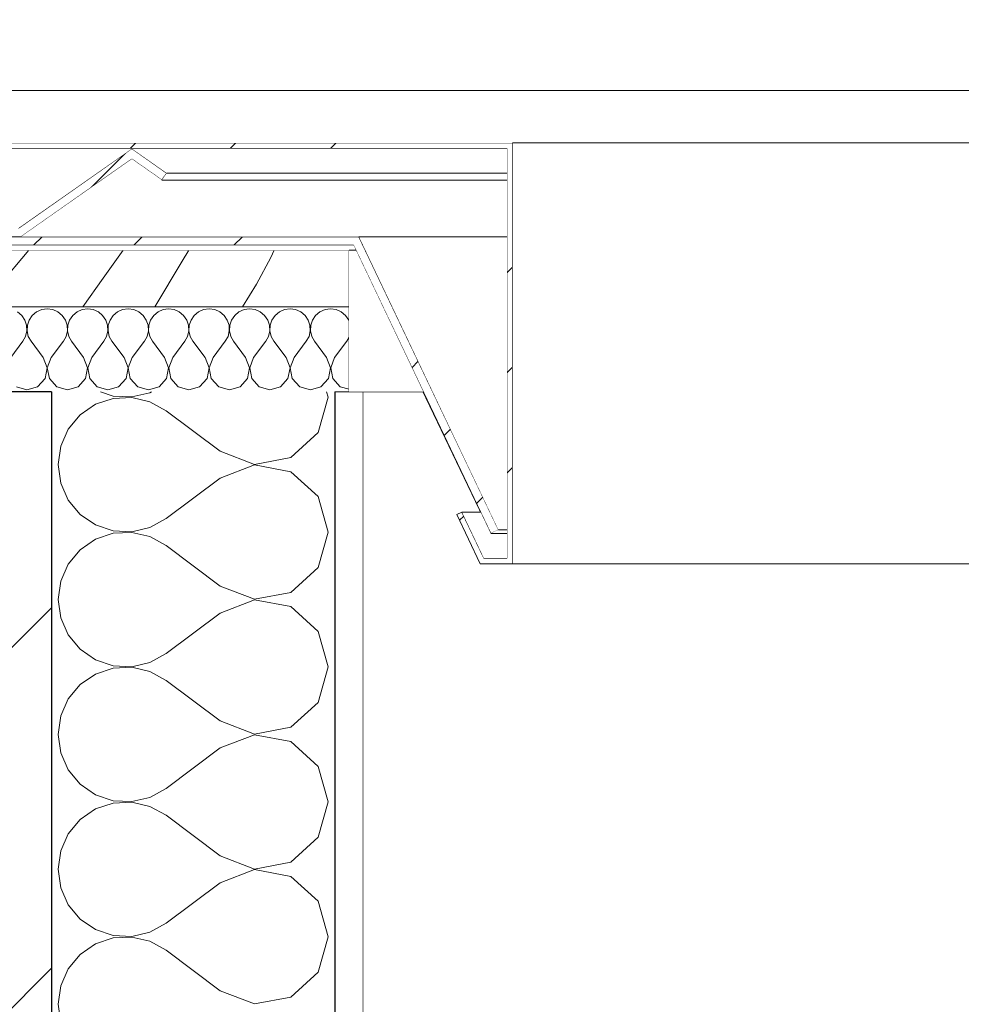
# Model space of a CAD drawing. Header units: millimetres. Extents: x 58537 to 97688, y -8921 to 14216.
# Tile 80 of 145: x 65219 to 65551, y 12524 to 12871. Entities that reach past the tile are written whole.
import ezdxf

# ---------------------------------------------------------------- set-up
doc = ezdxf.new("R2010")
doc.units = ezdxf.units.MM
doc.header["$MEASUREMENT"] = 0
doc.linetypes.add('Wipeout_Contour', pattern=[1000, 0, -1000])
for name, color, linetype in [('Nowe_A-Obróbki', 7, 'Continuous'), ('Nowe_A-Wymiary-Zewnętrzne', 7, 'Continuous'), ('Nowe_A-Ściany-Zewnętrzne', 7, 'Continuous')]:
    doc.layers.add(name, color=color, linetype=linetype)
for name, color, linetype, lineweight in [('Nowe_A-Obróbki_Nr_pióra__1', 7, 'Continuous', 13), ('Nowe_A-Obróbki_Nr_pióra__174', 7, 'Continuous', 5), ('Nowe_A-Obróbki_Nr_pióra__175', 7, 'Continuous', 5), ('Nowe_A-Obróbki_Nr_pióra__90', 7, 'Continuous', 13), ('Nowe_A-Wymiary-Zewnętrzne_Nr_pióra__46', 5, 'Continuous', 15), ('Nowe_A-Ściany-Zewnętrzne_Nr_pióra__174', 7, 'Continuous', 5), ('Nowe_A-Ściany-Zewnętrzne_Nr_pióra__27', 7, 'Continuous', 25), ('Nowe_A-Ściany-Zewnętrzne_Nr_pióra__47', 7, 'Continuous', 15), ('Nowe_A-Ściany-Zewnętrzne_Nr_pióra__87', 7, 'Continuous', 13)]:
    doc.layers.add(name, color=color, linetype=linetype, lineweight=lineweight)
doc.layers.add('Nowe_A-Wymiary-Zewnętrzne_Nr_pióra__45', color=7, linetype='Continuous', lineweight=15, true_color=0x40a5ff)
doc.layers.add('Nowe_A-Wymiary-Zewnętrzne_Nr_pióra__85', color=7, linetype='Continuous', lineweight=13, true_color=0x80c2ff)
doc.styles.add('STYL_AUTOMATYCZNY_2', font='arial.ttf')
doc.dimstyles.new('STYL_AUTOMATYCZNY__1', dxfattribs={"dimtxt": 125, "dimasz": 47.5, "dimexe": 0.18, "dimexo": 20, "dimgap": 0, "dimtad": 1, "dimdec": 1, "dimlfac": 0.1, "dimzin": 0, "dimdsep": 46, "dimtxsty": 'STYL_AUTOMATYCZNY_2', "dimblk": 'ARROWHEAD_11', "dimblk1": 'ARROWHEAD_11', "dimblk2": 'ARROWHEAD_11', "dimcen": 0.09, "dimclrd": 256, "dimclre": 256, "dimclrt": 5, "dimadec": 1, "dimazin": 0, "dimtfac": 1, "dimtdec": 4, "dimtmove": 0, "dimatfit": 3, "dimfxl": 0, "dimtolj": 1, "dimtzin": 0, "dimarcsym": 0})
pattern_1 = [(45, (0, 0), (-88.38835, 88.38835), []), (45, (-17.68, 17.68), (-88.38835, 88.38835), []), (45, (-35.36, 35.36), (-88.38835, 88.38835), [])]

# ---------------------------------------------------------------- blocks, each defined once
blk = doc.blocks.new('*X361')
at = {"layer": 'Nowe_A-Ściany-Zewnętrzne_Nr_pióra__174', "color": 7, "linetype": 'Continuous', "lineweight": 5}
for p, q in [((65251.84, 12737.68), (65245.61, 12735.58)), ((65247.42, 12740), (65251.84, 12738.51)), ((65251.84, 12738.51), (65258.4, 12738.19)), ((65258.4, 12738), (65251.84, 12737.68)), ((65258.4, 12738.19), (65264.8, 12739.68)), ((65264.8, 12736.51), (65258.4, 12738)), ((65264.8, 12739.68), (65265.38, 12740)), ((65324.14, 12725.58), (65327.69, 12738.09)), ((65327.69, 12738.09), (65327.15, 12740)), ((65245.61, 12735.58), (65240.2, 12731.86)), ((65270.55, 12733.33), (65264.8, 12736.51)), ((65289.6, 12719.05), (65270.55, 12733.33)), ((65240.2, 12731.86), (65236.01, 12726.8)), ((65236.01, 12726.8), (65233.36, 12720.79)), ((65314.53, 12716.8), (65324.14, 12725.58)), ((65233.36, 12720.79), (65232.45, 12714.28)), ((65289.6, 12719.05), (65301.74, 12714.38)), ((65301.74, 12714.38), (65314.53, 12716.8)), ((65232.45, 12714.28), (65233.36, 12707.78)), ((65301.74, 12714.19), (65289.6, 12709.52)), ((65314.53, 12711.77), (65301.74, 12714.19)), ((65289.6, 12709.52), (65270.55, 12695.24)), ((65324.14, 12702.99), (65314.53, 12711.77)), ((65233.36, 12707.78), (65236.01, 12701.77)), ((65327.69, 12690.48), (65324.14, 12702.99)), ((65236.01, 12701.77), (65240.2, 12696.71)), ((65240.2, 12696.71), (65245.61, 12692.99)), ((65264.8, 12692.06), (65270.55, 12695.24)), ((65245.61, 12692.99), (65251.84, 12690.89)), ((65258.4, 12690.57), (65264.8, 12692.06)), ((65245.61, 12687.96), (65240.2, 12684.24)), ((65251.84, 12690.06), (65245.61, 12687.96)), ((65251.84, 12690.89), (65258.4, 12690.57)), ((65258.4, 12690.38), (65251.84, 12690.06)), ((65264.8, 12688.89), (65258.4, 12690.38)), ((65270.55, 12685.71), (65264.8, 12688.89)), ((65324.14, 12677.96), (65327.69, 12690.48)), ((65289.6, 12671.43), (65270.55, 12685.71)), ((65240.2, 12684.24), (65236.01, 12679.18)), ((65236.01, 12679.18), (65233.36, 12673.17)), ((65314.53, 12669.18), (65324.14, 12677.96)), ((65233.36, 12673.17), (65232.45, 12666.67)), ((65289.6, 12671.43), (65301.74, 12666.76)), ((65301.74, 12666.76), (65314.53, 12669.18)), ((65232.45, 12666.67), (65233.36, 12660.16)), ((65301.74, 12666.57), (65289.6, 12661.9)), ((65314.53, 12664.15), (65301.74, 12666.57)), ((65324.14, 12655.37), (65314.53, 12664.15)), ((65233.36, 12660.16), (65236.01, 12654.15)), ((65289.6, 12661.9), (65270.55, 12647.62)), ((65236.01, 12654.15), (65240.2, 12649.09)), ((65327.69, 12642.86), (65324.14, 12655.37)), ((65240.2, 12649.09), (65245.61, 12645.37)), ((65264.8, 12644.44), (65270.55, 12647.62)), ((65245.61, 12645.37), (65251.84, 12643.27)), ((65251.84, 12643.27), (65258.4, 12642.95)), ((65258.4, 12642.76), (65251.84, 12642.44)), ((65258.4, 12642.95), (65264.8, 12644.44)), ((65264.8, 12641.27), (65258.4, 12642.76)), ((65324.14, 12630.34), (65327.69, 12642.86)), ((65245.61, 12640.34), (65240.2, 12636.62)), ((65251.84, 12642.44), (65245.61, 12640.34)), ((65270.55, 12638.09), (65264.8, 12641.27)), ((65240.2, 12636.62), (65236.01, 12631.56)), ((65289.6, 12623.81), (65270.55, 12638.09)), ((65236.01, 12631.56), (65233.36, 12625.55)), ((65314.53, 12621.56), (65324.14, 12630.34)), ((65233.36, 12625.55), (65232.45, 12619.05)), ((65289.6, 12623.81), (65301.74, 12619.14)), ((65232.45, 12619.05), (65233.36, 12612.54)), ((65301.74, 12618.95), (65289.6, 12614.28)), ((65301.74, 12619.14), (65314.53, 12621.56)), ((65314.53, 12616.53), (65301.74, 12618.95)), ((65324.14, 12607.75), (65314.53, 12616.53)), ((65233.36, 12612.54), (65236.01, 12606.53)), ((65289.6, 12614.28), (65270.55, 12600)), ((65236.01, 12606.53), (65240.2, 12601.47)), ((65327.69, 12595.24), (65324.14, 12607.75)), ((65240.2, 12601.47), (65245.61, 12597.75)), ((65245.61, 12597.75), (65251.84, 12595.65)), ((65264.8, 12596.82), (65270.55, 12600)), ((65251.84, 12594.82), (65245.61, 12592.72)), ((65251.84, 12595.65), (65258.4, 12595.33)), ((65258.4, 12595.14), (65251.84, 12594.82)), ((65258.4, 12595.33), (65264.8, 12596.82)), ((65264.8, 12593.65), (65258.4, 12595.14)), ((65324.14, 12582.72), (65327.69, 12595.24)), ((65245.61, 12592.72), (65240.2, 12589)), ((65270.55, 12590.48), (65264.8, 12593.65)), ((65240.2, 12589), (65236.01, 12583.95)), ((65289.6, 12576.19), (65270.55, 12590.48)), ((65236.01, 12583.95), (65233.36, 12577.93)), ((65314.53, 12573.94), (65324.14, 12582.72)), ((65233.36, 12577.93), (65232.45, 12571.43)), ((65289.6, 12576.19), (65301.74, 12571.52)), ((65301.74, 12571.52), (65314.53, 12573.94)), ((65232.45, 12571.43), (65233.36, 12564.92)), ((65301.74, 12571.33), (65289.6, 12566.67)), ((65314.53, 12568.91), (65301.74, 12571.33)), ((65289.6, 12566.67), (65270.55, 12552.38)), ((65324.14, 12560.14), (65314.53, 12568.91)), ((65233.36, 12564.92), (65236.01, 12558.91)), ((65327.69, 12547.62), (65324.14, 12560.14)), ((65236.01, 12558.91), (65240.2, 12553.85)), ((65240.2, 12553.85), (65245.61, 12550.13)), ((65264.8, 12549.2), (65270.55, 12552.38)), ((65245.61, 12550.13), (65251.84, 12548.03)), ((65258.4, 12547.71), (65264.8, 12549.2)), ((65251.84, 12547.2), (65245.61, 12545.1)), ((65251.84, 12548.03), (65258.4, 12547.71)), ((65258.4, 12547.52), (65251.84, 12547.2)), ((65264.8, 12546.03), (65258.4, 12547.52)), ((65270.55, 12542.86), (65264.8, 12546.03)), ((65324.14, 12535.1), (65327.69, 12547.62)), ((65245.61, 12545.1), (65240.2, 12541.38)), ((65289.6, 12528.57), (65270.55, 12542.86)), ((65240.2, 12541.38), (65236.01, 12536.33)), ((65236.01, 12536.33), (65233.36, 12530.31)), ((65314.53, 12526.32), (65324.14, 12535.1)), ((65233.36, 12530.31), (65232.45, 12523.81)), ((65289.6, 12528.57), (65301.74, 12523.9)), ((65301.74, 12523.9), (65314.53, 12526.32)), ((65232.45, 12523.81), (65233.36, 12517.3))]:
    blk.add_line(p, q, dxfattribs=at)
blk = doc.blocks.new('ElemPrzekroju_339')
at = {"layer": 'Nowe_A-Ściany-Zewnętrzne', "linetype": 'Continuous', "lineweight": 0, "true_color": 0x000000}
h = blk.add_hatch(dxfattribs=at)
h.set_pattern_fill('Bloczki_ceramiczne', color=18, style=0, pattern_type=2)
h.set_pattern_definition([(45, (0, 0), (-63.63961, 63.63961), [])])
h.paths.add_polyline_path([(64980.07, 12740), (64980.07, 11440), (65230.07, 11440), (65230.07, 11690), (65230.07, 12740)])
h = blk.add_hatch(dxfattribs=at)
h.set_pattern_fill('Tynk', color=18, style=0, pattern_type=2)
h.set_pattern_definition([(0, (0, 0), (0, 86.60254), [0, -50]), (0, (25, 43.3), (0, 86.60254), [0, -50])])
h.paths.add_polyline_path([(65330.07, 11690), (65340.07, 11690), (65340.07, 12740), (65330.07, 12740)])
at = {"layer": 'Nowe_A-Ściany-Zewnętrzne_Nr_pióra__27', "color": 7, "linetype": 'Continuous', "lineweight": 25}
for p, q in [((65230.07, 12740), (64980.07, 12740)), ((65330.07, 12740), (65330.07, 11690))]:
    blk.add_line(p, q, dxfattribs=at)
at = {"layer": 'Nowe_A-Ściany-Zewnętrzne_Nr_pióra__27', "color": 7, "linetype": 'Continuous', "lineweight": 25, "flags": 128}
blk.add_lwpolyline([(65230.07, 12740), (65230.07, 11690), (65230.07, 11440)], dxfattribs=at)
at = {"layer": 'Nowe_A-Ściany-Zewnętrzne_Nr_pióra__47', "color": 7, "linetype": 'Continuous', "lineweight": 15}
for p, q in [((65335.07, 12740), (65330.07, 12740)), ((65340.07, 12740), (65335.07, 12740)), ((65340.07, 12740), (65340.07, 12157.2))]:
    blk.add_line(p, q, dxfattribs=at)
at = {"layer": 'Nowe_A-Ściany-Zewnętrzne', "lineweight": 0}
blk.add_blockref('*X361', (0, 0), dxfattribs=at)
blk = doc.blocks.new('ElemPrzekroju_343')
at = {"color": 254, "linetype": 'Wipeout_Contour', "lineweight": 0, "ltscale": 1210557.515774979}
blk.add_wipeout([(65340.07, 12240), (72580.07, 12240), (72580.07, 12313.9), (72635.37, 12449.37), (72659.88, 12488.65), (73400.27, 12488.65), (73424.78, 12449.37), (73480.07, 12313.9), (73480.07, 12240), (74950.07, 12240), (74950.07, 12679.29), (65381.4, 12679.29), (65373.13, 12696.68), (65374.94, 12697.54), (65381.49, 12697.54), (65361.3, 12740), (65340.07, 12740)], dxfattribs=at).dxf.layer = 'Nowe_A-Ściany-Zewnętrzne'
at = {"layer": 'Nowe_A-Ściany-Zewnętrzne_Nr_pióra__87', "color": 7, "linetype": 'Continuous', "lineweight": 13}
blk.add_line((65361.3, 12740), (65340.07, 12740), dxfattribs=at)
blk = doc.blocks.new('*X464')
at = {"layer": 'Nowe_A-Obróbki_Nr_pióra__175', "color": 7, "linetype": 'Continuous', "lineweight": 5}
for p, q in [((65211.54, 12777.53), (65222.02, 12790)), ((65248.28, 12780.09), (65255.37, 12790)), ((65276.17, 12786.17), (65278.5, 12790)), ((65307.47, 12787.4), (65308.69, 12790)), ((65266.56, 12770), (65276.17, 12786.17)), ((65302.39, 12777.96), (65307.47, 12787.4)), ((65241.08, 12770), (65248.28, 12780.09)), ((65297.5, 12770), (65302.39, 12777.96))]:
    blk.add_line(p, q, dxfattribs=at)
blk = doc.blocks.new('*X465')
at = {"layer": 'Nowe_A-Obróbki_Nr_pióra__174', "color": 7, "linetype": 'Continuous', "lineweight": 5}
for p, q in [((65219.55, 12766.96), (65218.04, 12768.22)), ((65224.81, 12768.22), (65223.29, 12766.96)), ((65226.61, 12769.01), (65224.81, 12768.22)), ((65228.57, 12769.29), (65226.61, 12769.01)), ((65230.52, 12769.01), (65228.57, 12769.29)), ((65232.32, 12768.22), (65230.52, 12769.01)), ((65233.84, 12766.96), (65232.32, 12768.22)), ((65239.1, 12768.22), (65237.58, 12766.96)), ((65240.9, 12769.01), (65239.1, 12768.22)), ((65242.85, 12769.29), (65240.9, 12769.01)), ((65244.8, 12769.01), (65242.85, 12769.29)), ((65246.61, 12768.22), (65244.8, 12769.01)), ((65248.12, 12766.96), (65246.61, 12768.22)), ((65253.38, 12768.22), (65251.86, 12766.96)), ((65255.19, 12769.01), (65253.38, 12768.22)), ((65257.14, 12769.29), (65255.19, 12769.01)), ((65259.09, 12769.01), (65257.14, 12769.29)), ((65260.89, 12768.22), (65259.09, 12769.01)), ((65262.41, 12766.96), (65260.89, 12768.22)), ((65267.67, 12768.22), (65266.15, 12766.96)), ((65269.47, 12769.01), (65267.67, 12768.22)), ((65271.42, 12769.29), (65269.47, 12769.01)), ((65273.38, 12769.01), (65271.42, 12769.29)), ((65275.18, 12768.22), (65273.38, 12769.01)), ((65276.7, 12766.96), (65275.18, 12768.22)), ((65281.95, 12768.22), (65280.44, 12766.96)), ((65283.76, 12769.01), (65281.95, 12768.22)), ((65285.71, 12769.29), (65283.76, 12769.01)), ((65287.66, 12769.01), (65285.71, 12769.29)), ((65289.46, 12768.22), (65287.66, 12769.01)), ((65290.98, 12766.96), (65289.46, 12768.22)), ((65296.24, 12768.22), (65294.72, 12766.96)), ((65298.04, 12769.01), (65296.24, 12768.22)), ((65299.99, 12769.29), (65298.04, 12769.01)), ((65301.95, 12769.01), (65299.99, 12769.29)), ((65303.75, 12768.22), (65301.95, 12769.01)), ((65305.27, 12766.96), (65303.75, 12768.22)), ((65310.53, 12768.22), (65309.01, 12766.96)), ((65312.33, 12769.01), (65310.53, 12768.22)), ((65314.28, 12769.29), (65312.33, 12769.01)), ((65316.23, 12769.01), (65314.28, 12769.29)), ((65318.04, 12768.22), (65316.23, 12769.01)), ((65319.55, 12766.96), (65318.04, 12768.22)), ((65324.81, 12768.22), (65323.29, 12766.96)), ((65326.61, 12769.01), (65324.81, 12768.22)), ((65328.57, 12769.29), (65326.61, 12769.01)), ((65330.52, 12769.01), (65328.57, 12769.29)), ((65332.32, 12768.22), (65330.52, 12769.01)), ((65333.84, 12766.96), (65332.32, 12768.22)), ((65220.67, 12765.34), (65219.55, 12766.96)), ((65221.3, 12763.47), (65220.67, 12765.34)), ((65222.18, 12765.34), (65221.55, 12763.47)), ((65223.29, 12766.96), (65222.18, 12765.34)), ((65234.96, 12765.34), (65233.84, 12766.96)), ((65235.58, 12763.47), (65234.96, 12765.34)), ((65236.46, 12765.34), (65235.83, 12763.47)), ((65237.58, 12766.96), (65236.46, 12765.34)), ((65249.24, 12765.34), (65248.12, 12766.96)), ((65249.87, 12763.47), (65249.24, 12765.34)), ((65250.75, 12765.34), (65250.12, 12763.47)), ((65251.86, 12766.96), (65250.75, 12765.34)), ((65263.53, 12765.34), (65262.41, 12766.96)), ((65264.16, 12763.47), (65263.53, 12765.34)), ((65265.03, 12765.34), (65264.4, 12763.47)), ((65266.15, 12766.96), (65265.03, 12765.34)), ((65277.81, 12765.34), (65276.7, 12766.96)), ((65278.44, 12763.47), (65277.81, 12765.34)), ((65279.32, 12765.34), (65278.69, 12763.47)), ((65280.44, 12766.96), (65279.32, 12765.34)), ((65292.1, 12765.34), (65290.98, 12766.96)), ((65292.73, 12763.47), (65292.1, 12765.34)), ((65293.61, 12765.34), (65292.98, 12763.47)), ((65294.72, 12766.96), (65293.61, 12765.34)), ((65306.38, 12765.34), (65305.27, 12766.96)), ((65307.01, 12763.47), (65306.38, 12765.34)), ((65307.89, 12765.34), (65307.26, 12763.47)), ((65309.01, 12766.96), (65307.89, 12765.34)), ((65320.67, 12765.34), (65319.55, 12766.96)), ((65321.3, 12763.47), (65320.67, 12765.34)), ((65322.18, 12765.34), (65321.55, 12763.47)), ((65323.29, 12766.96), (65322.18, 12765.34)), ((65334.96, 12765.34), (65333.84, 12766.96)), ((65335.07, 12764.99), (65334.96, 12765.34)), ((65220.95, 12759.58), (65221.39, 12761.5)), ((65221.39, 12761.5), (65221.3, 12763.47)), ((65221.55, 12763.47), (65221.45, 12761.5)), ((65221.45, 12761.5), (65221.9, 12759.58)), ((65235.23, 12759.58), (65235.68, 12761.5)), ((65235.68, 12761.5), (65235.58, 12763.47)), ((65235.83, 12763.47), (65235.74, 12761.5)), ((65235.74, 12761.5), (65236.18, 12759.58)), ((65249.52, 12759.58), (65249.97, 12761.5)), ((65249.97, 12761.5), (65249.87, 12763.47)), ((65250.12, 12763.47), (65250.02, 12761.5)), ((65250.02, 12761.5), (65250.47, 12759.58)), ((65263.81, 12759.58), (65264.25, 12761.5)), ((65264.25, 12761.5), (65264.16, 12763.47)), ((65264.4, 12763.47), (65264.31, 12761.5)), ((65264.31, 12761.5), (65264.76, 12759.58)), ((65278.09, 12759.58), (65278.54, 12761.5)), ((65278.54, 12761.5), (65278.44, 12763.47)), ((65278.69, 12763.47), (65278.6, 12761.5)), ((65278.6, 12761.5), (65279.04, 12759.58)), ((65292.38, 12759.58), (65292.82, 12761.5)), ((65292.82, 12761.5), (65292.73, 12763.47)), ((65292.98, 12763.47), (65292.88, 12761.5)), ((65292.88, 12761.5), (65293.33, 12759.58)), ((65306.66, 12759.58), (65307.11, 12761.5)), ((65307.11, 12761.5), (65307.01, 12763.47)), ((65307.26, 12763.47), (65307.17, 12761.5)), ((65307.17, 12761.5), (65307.61, 12759.58)), ((65320.95, 12759.58), (65321.39, 12761.5)), ((65321.39, 12761.5), (65321.3, 12763.47)), ((65321.55, 12763.47), (65321.45, 12761.5)), ((65321.45, 12761.5), (65321.9, 12759.58)), ((65215.71, 12752.14), (65219.99, 12757.86)), ((65219.99, 12757.86), (65220.95, 12759.58)), ((65221.9, 12759.58), (65222.85, 12757.86)), ((65227.14, 12752.14), (65222.85, 12757.86)), ((65229.99, 12752.14), (65234.28, 12757.86)), ((65234.28, 12757.86), (65235.23, 12759.58)), ((65236.18, 12759.58), (65237.14, 12757.86)), ((65241.42, 12752.14), (65237.14, 12757.86)), ((65244.28, 12752.14), (65248.57, 12757.86)), ((65248.57, 12757.86), (65249.52, 12759.58)), ((65250.47, 12759.58), (65251.42, 12757.86)), ((65255.71, 12752.14), (65251.42, 12757.86)), ((65258.57, 12752.14), (65262.85, 12757.86)), ((65262.85, 12757.86), (65263.81, 12759.58)), ((65264.76, 12759.58), (65265.71, 12757.86)), ((65269.99, 12752.14), (65265.71, 12757.86)), ((65272.85, 12752.14), (65277.14, 12757.86)), ((65277.14, 12757.86), (65278.09, 12759.58)), ((65279.04, 12759.58), (65279.99, 12757.86)), ((65284.28, 12752.14), (65279.99, 12757.86)), ((65287.14, 12752.14), (65291.42, 12757.86)), ((65291.42, 12757.86), (65292.38, 12759.58)), ((65293.33, 12759.58), (65294.28, 12757.86)), ((65298.57, 12752.14), (65294.28, 12757.86)), ((65301.42, 12752.14), (65305.71, 12757.86)), ((65305.71, 12757.86), (65306.66, 12759.58)), ((65307.61, 12759.58), (65308.57, 12757.86)), ((65312.85, 12752.14), (65308.57, 12757.86)), ((65315.71, 12752.14), (65319.99, 12757.86)), ((65319.99, 12757.86), (65320.95, 12759.58)), ((65321.9, 12759.58), (65322.85, 12757.86)), ((65327.14, 12752.14), (65322.85, 12757.86)), ((65329.99, 12752.14), (65334.28, 12757.86)), ((65334.28, 12757.86), (65335.07, 12759.29)), ((65228.54, 12748.5), (65227.14, 12752.14)), ((65229.99, 12752.14), (65228.6, 12748.5)), ((65242.82, 12748.5), (65241.42, 12752.14)), ((65244.28, 12752.14), (65242.88, 12748.5)), ((65257.11, 12748.5), (65255.71, 12752.14)), ((65258.57, 12752.14), (65257.17, 12748.5)), ((65271.39, 12748.5), (65269.99, 12752.14)), ((65272.85, 12752.14), (65271.45, 12748.5)), ((65285.68, 12748.5), (65284.28, 12752.14)), ((65287.14, 12752.14), (65285.74, 12748.5)), ((65299.97, 12748.5), (65298.57, 12752.14)), ((65301.42, 12752.14), (65300.02, 12748.5)), ((65314.25, 12748.5), (65312.85, 12752.14)), ((65315.71, 12752.14), (65314.31, 12748.5)), ((65328.54, 12748.5), (65327.14, 12752.14)), ((65329.99, 12752.14), (65328.6, 12748.5)), ((65227.81, 12744.66), (65228.54, 12748.5)), ((65228.6, 12748.5), (65229.32, 12744.66)), ((65242.1, 12744.66), (65242.82, 12748.5)), ((65242.88, 12748.5), (65243.61, 12744.66)), ((65256.38, 12744.66), (65257.11, 12748.5)), ((65257.17, 12748.5), (65257.89, 12744.66)), ((65270.67, 12744.66), (65271.39, 12748.5)), ((65271.45, 12748.5), (65272.18, 12744.66)), ((65284.96, 12744.66), (65285.68, 12748.5)), ((65285.74, 12748.5), (65286.46, 12744.66)), ((65299.24, 12744.66), (65299.97, 12748.5)), ((65300.02, 12748.5), (65300.75, 12744.66)), ((65313.53, 12744.66), (65314.25, 12748.5)), ((65314.31, 12748.5), (65315.03, 12744.66)), ((65327.81, 12744.66), (65328.54, 12748.5)), ((65328.6, 12748.5), (65329.32, 12744.66)), ((65225.18, 12741.78), (65227.81, 12744.66)), ((65229.32, 12744.66), (65231.95, 12741.78)), ((65239.46, 12741.78), (65242.1, 12744.66)), ((65243.61, 12744.66), (65246.24, 12741.78)), ((65253.75, 12741.78), (65256.38, 12744.66)), ((65257.89, 12744.66), (65260.53, 12741.78)), ((65268.04, 12741.78), (65270.67, 12744.66)), ((65272.18, 12744.66), (65274.81, 12741.78)), ((65282.32, 12741.78), (65284.96, 12744.66)), ((65286.46, 12744.66), (65289.1, 12741.78)), ((65296.61, 12741.78), (65299.24, 12744.66)), ((65300.75, 12744.66), (65303.38, 12741.78)), ((65310.89, 12741.78), (65313.53, 12744.66)), ((65315.03, 12744.66), (65317.67, 12741.78)), ((65325.18, 12741.78), (65327.81, 12744.66)), ((65329.32, 12744.66), (65331.95, 12741.78)), ((65217.67, 12741.78), (65221.42, 12740.71)), ((65221.42, 12740.71), (65225.18, 12741.78)), ((65231.95, 12741.78), (65235.71, 12740.71)), ((65235.71, 12740.71), (65239.46, 12741.78)), ((65246.24, 12741.78), (65249.99, 12740.71)), ((65249.99, 12740.71), (65253.75, 12741.78)), ((65260.53, 12741.78), (65264.28, 12740.71)), ((65264.28, 12740.71), (65268.04, 12741.78)), ((65274.81, 12741.78), (65278.57, 12740.71)), ((65278.57, 12740.71), (65282.32, 12741.78)), ((65289.1, 12741.78), (65292.85, 12740.71)), ((65292.85, 12740.71), (65296.61, 12741.78)), ((65303.38, 12741.78), (65307.14, 12740.71)), ((65307.14, 12740.71), (65310.89, 12741.78)), ((65317.67, 12741.78), (65321.42, 12740.71)), ((65321.42, 12740.71), (65325.18, 12741.78)), ((65331.95, 12741.78), (65335.07, 12740.9))]:
    blk.add_line(p, q, dxfattribs=at)
blk = doc.blocks.new('ElemPrzekroju_378')
at = {"layer": 'Nowe_A-Obróbki', "linetype": 'Continuous', "lineweight": 0, "true_color": 0x000000}
h = blk.add_hatch(dxfattribs=at)
h.set_pattern_fill('Aluminium', color=18, style=0, pattern_type=2)
h.set_pattern_definition(pattern_1)
h.paths.add_polyline_path([(65392.78, 12679.29), (65392.78, 12827.85), (64791.92, 12827.85), (64717.21, 12846.37), (64717.21, 12628.9), (64728.79, 12628.9), (64734.71, 12647.62), (64732.8, 12648.23), (64727.33, 12630.9), (64719.21, 12630.9), (64719.21, 12843.82), (64791.67, 12825.85), (65390.78, 12825.85), (65390.78, 12681.29), (65382.66, 12681.29), (65374.94, 12697.54), (65373.13, 12696.68), (65381.4, 12679.29)])
h = blk.add_hatch(dxfattribs=at)
h.set_pattern_fill('Aluminium', color=18, style=0, pattern_type=2)
h.set_pattern_definition(pattern_1)
h.paths.add_polyline_path([(64839.39, 12817.22), (64841.12, 12814.77), (64851.7, 12822.19), (64862.29, 12814.77), (64890.82, 12794.77), (64920.82, 12794.77), (65070.07, 12794.77), (65219.33, 12794.77), (65247.85, 12814.77), (65258.44, 12822.19), (65269.03, 12814.77), (65270.75, 12817.22), (65258.44, 12825.85), (65246.13, 12817.22), (65218.38, 12797.77), (65070.07, 12797.77), (64891.76, 12797.77), (64864.01, 12817.22), (64851.7, 12825.85)])
h = blk.add_hatch(dxfattribs=at)
h.set_pattern_fill('Aluminium', color=18, style=0, pattern_type=2)
h.set_pattern_definition(pattern_1)
h.paths.add_polyline_path([(64722.21, 12640.9), (64725.07, 12640), (64773.04, 12791.77), (65336.68, 12791.77), (65385.07, 12690), (65387.78, 12691.29), (65338.58, 12794.77), (65219.33, 12794.77), (65070.07, 12794.77), (64920.82, 12794.77), (64890.82, 12794.77), (64770.84, 12794.77)])
at = {"layer": 'Nowe_A-Obróbki_Nr_pióra__1', "color": 7, "linetype": 'Continuous', "lineweight": 13}
for p, q in [((65392.78, 12827.85), (65392.78, 12679.29)), ((65258.44, 12825.85), (65270.75, 12817.22)), ((65390.78, 12825.85), (65390.78, 12681.29)), ((65258.44, 12822.19), (65269.03, 12814.77)), ((65270.75, 12817.22), (65269.03, 12814.77)), ((65338.58, 12794.77), (65219.33, 12794.77)), ((65338.58, 12794.77), (65387.78, 12691.29)), ((65336.68, 12791.77), (64773.04, 12791.77)), ((65335.07, 12790), (64775.07, 12790)), ((65336.68, 12791.77), (65385.07, 12690)), ((65335.07, 12770), (64775.07, 12770)), ((65374.94, 12697.54), (65373.13, 12696.68)), ((65373.13, 12696.68), (65381.4, 12679.29)), ((65374.94, 12697.54), (65382.66, 12681.29)), ((65387.78, 12691.29), (65385.07, 12690)), ((65390.78, 12681.29), (65382.66, 12681.29)), ((65392.78, 12679.29), (65381.4, 12679.29))]:
    blk.add_line(p, q, dxfattribs=at)
at = {"layer": 'Nowe_A-Obróbki_Nr_pióra__1', "color": 7, "linetype": 'Continuous', "lineweight": 13, "flags": 128}
for points in [[(64717.21, 12846.37), (64791.92, 12827.85), (65253.59, 12827.85), (65312.85, 12827.85), (65392.78, 12827.85)], [(64719.21, 12843.82), (64791.67, 12825.85), (64851.7, 12825.85), (65253.59, 12825.85), (65258.44, 12825.85), (65312.85, 12825.85), (65390.78, 12825.85)], [(65258.44, 12825.85), (65246.13, 12817.22), (65218.38, 12797.77)], [(65258.44, 12822.19), (65247.85, 12814.77), (65219.33, 12794.77)], [(65219.33, 12794.77), (65070.07, 12794.77), (64920.82, 12794.77), (64890.82, 12794.77)], [(65335.07, 12790), (65335.07, 12770), (65335.07, 12740)]]:
    blk.add_lwpolyline(points, dxfattribs=at)
at = {"layer": 'Nowe_A-Obróbki', "lineweight": 0}
for name in ['*X464', '*X465']:
    blk.add_blockref(name, (0, 0), dxfattribs=at)
blk = doc.blocks.new('ElemPrzekroju_379')
at = {"color": 254, "linetype": 'Wipeout_Contour', "lineweight": 0, "ltscale": 444201.799386}
blk.add_wipeout([(64717.21, 12846.37), (64791.92, 12827.85), (77005.07, 12827.85), (77005.07, 12840), (76955.07, 12840), (76955.07, 12846.37)], dxfattribs=at).dxf.layer = 'Nowe_A-Obróbki'
at = {"color": 254, "linetype": 'Wipeout_Contour', "lineweight": 0, "ltscale": 265218.590603}
blk.add_wipeout([(65258.44, 12825.85), (64851.7, 12825.85), (64891.76, 12797.77), (65218.38, 12797.77)], dxfattribs=at).dxf.layer = 'Nowe_A-Obróbki'
at = {"color": 254, "linetype": 'Wipeout_Contour', "lineweight": 0, "ltscale": 266310.613139}
blk.add_wipeout([(65337.52, 12790), (65335.07, 12790), (65335.07, 12740), (65361.3, 12740)], dxfattribs=at).dxf.layer = 'Nowe_A-Obróbki'
at = {"color": 254, "linetype": 'Wipeout_Contour', "lineweight": 0, "ltscale": 399625.214588}
blk.add_wipeout([(65374.94, 12697.54), (65382.66, 12681.29), (65390.78, 12681.29), (65390.78, 12690), (65385.07, 12690), (65381.49, 12697.54)], dxfattribs=at).dxf.layer = 'Nowe_A-Obróbki'
at = {"layer": 'Nowe_A-Obróbki_Nr_pióra__90', "color": 7, "linetype": 'Continuous', "lineweight": 13}
blk.add_line((76955.07, 12846.37), (64717.21, 12846.37), dxfattribs=at)
at = {"color": 254, "linetype": 'Wipeout_Contour', "lineweight": 0, "ltscale": 441400.581532}
blk.add_wipeout([(65392.78, 12827.85), (65392.78, 12679.29), (74950.07, 12679.29), (74950.07, 12720), (77005.07, 12720), (77005.07, 12827.85)], dxfattribs=at).dxf.layer = 'Nowe_A-Obróbki'
at = {"color": 254, "linetype": 'Wipeout_Contour', "lineweight": 0, "ltscale": 266295.952617}
blk.add_wipeout([(65390.78, 12825.85), (65258.44, 12825.85), (65270.75, 12817.22), (65390.78, 12817.22)], dxfattribs=at).dxf.layer = 'Nowe_A-Obróbki'
at = {"color": 254, "linetype": 'Wipeout_Contour', "lineweight": 0, "ltscale": 266428.416668}
blk.add_wipeout([(65390.78, 12794.77), (65338.58, 12794.77), (65387.78, 12691.29), (65390.78, 12691.29)], dxfattribs=at).dxf.layer = 'Nowe_A-Obróbki'
at = {"layer": 'Nowe_A-Obróbki_Nr_pióra__90', "color": 7, "linetype": 'Continuous', "lineweight": 13}
for p, q in [((77005.07, 12827.85), (65392.78, 12827.85)), ((65381.49, 12697.54), (65374.94, 12697.54)), ((74950.07, 12679.29), (65392.78, 12679.29))]:
    blk.add_line(p, q, dxfattribs=at)
at = {"color": 254, "linetype": 'Wipeout_Contour', "lineweight": 0, "ltscale": 266302.1487}
blk.add_wipeout([(65269.03, 12814.77), (65390.78, 12814.77), (65390.78, 12817.22), (65270.75, 12817.22)], dxfattribs=at).dxf.layer = 'Nowe_A-Obróbki'
at = {"color": 254, "linetype": 'Wipeout_Contour', "lineweight": 0, "ltscale": 727659.963331}
blk.add_wipeout([(64773.04, 12791.77), (64725.07, 12640), (64730.2, 12640), (64732.8, 12648.23), (64770.07, 12648.23), (64770.07, 12740), (64775.07, 12740), (64775.07, 12790), (65335.07, 12790), (65337.52, 12790), (65336.68, 12791.77)], dxfattribs=at).dxf.layer = 'Nowe_A-Obróbki'
at = {"color": 254, "linetype": 'Wipeout_Contour', "lineweight": 0, "ltscale": 266434.427104}
blk.add_wipeout([(65385.07, 12690), (65390.78, 12690), (65390.78, 12691.29), (65387.78, 12691.29)], dxfattribs=at).dxf.layer = 'Nowe_A-Obróbki'
at = {"layer": 'Nowe_A-Obróbki_Nr_pióra__90', "color": 7, "linetype": 'Continuous', "lineweight": 13}
for p, q in [((65337.58, 12790), (65335.07, 12790)), ((65390.78, 12690), (65385.07, 12690)), ((65390.78, 12691.29), (65387.78, 12691.29))]:
    blk.add_line(p, q, dxfattribs=at)
at = {"color": 254, "linetype": 'Wipeout_Contour', "lineweight": 0, "ltscale": 332749.221789}
blk.add_wipeout([(65258.44, 12822.19), (65219.33, 12794.77), (65390.78, 12794.77), (65390.78, 12814.77), (65269.03, 12814.77)], dxfattribs=at).dxf.layer = 'Nowe_A-Obróbki'
at = {"layer": 'Nowe_A-Obróbki_Nr_pióra__90', "color": 7, "linetype": 'Continuous', "lineweight": 13}
for p, q in [((65390.78, 12817.22), (65270.75, 12817.22)), ((65390.78, 12814.77), (65269.03, 12814.77)), ((65390.78, 12794.77), (65338.58, 12794.77))]:
    blk.add_line(p, q, dxfattribs=at)
blk = doc.blocks.new('*D627')
at = {"layer": 'Nowe_A-Wymiary-Zewnętrzne_Nr_pióra__45', "linetype": 'Continuous', "lineweight": 15, "true_color": 0x40a5ff}
for points in [[(66210.74, 12846.37), (66211.69, 12841.59), (66214.4, 12837.54), (66218.46, 12834.83), (66223.24, 12833.87), (66228.02, 12834.83), (66232.08, 12837.54), (66234.79, 12841.59), (66235.74, 12846.37), (66234.79, 12851.16), (66232.08, 12855.21), (66228.02, 12857.92), (66223.24, 12858.87), (66218.46, 12857.92), (66214.4, 12855.21), (66211.69, 12851.16)], [(66210.74, 11690), (66211.69, 11685.22), (66214.4, 11681.16), (66218.46, 11678.45), (66223.24, 11677.5), (66228.02, 11678.45), (66232.08, 11681.16), (66234.79, 11685.22), (66235.74, 11690), (66234.79, 11694.78), (66232.08, 11698.84), (66228.02, 11701.55), (66223.24, 11702.5), (66218.46, 11701.55), (66214.4, 11698.84), (66211.69, 11694.78)]]:
    blk.add_hatch(color=161, dxfattribs=at).paths.add_polyline_path(points)
at = {"layer": 'Nowe_A-Wymiary-Zewnętrzne_Nr_pióra__45', "color": 161, "linetype": 'Continuous', "lineweight": 15, "true_color": 0x40a5ff}
for centre in [(66223.24, 12846.37), (66223.24, 11690)]:
    blk.add_circle(centre, 12.5, dxfattribs=at)
at = {"layer": 'Nowe_A-Wymiary-Zewnętrzne_Nr_pióra__85', "color": 151, "linetype": 'Continuous', "lineweight": 13, "true_color": 0x80c2ff}
for p, q in [((66223.24, 12858.87), (66223.24, 12871.37)), ((66210.74, 12846.37), (66176.36, 12846.37)), ((66270.11, 12846.37), (66235.74, 12846.37)), ((66223.24, 11702.5), (66223.24, 12833.87)), ((66210.74, 11690), (66176.36, 11690)), ((66270.11, 11690), (66235.74, 11690))]:
    blk.add_line(p, q, dxfattribs=at)
at = {"layer": 'Nowe_A-Wymiary-Zewnętrzne_Nr_pióra__46', "color": 5, "lineweight": 15, "insert": (66198.24, 12060.05), "char_height": 125, "attachment_point": 7, "rotation": 90, "style": 'STYL_AUTOMATYCZNY_2'}
blk.add_mtext('\\A1;{\\pql;\\fArial|b0|i0|c238|p0;\\W1.000000;115,6}', dxfattribs=at)
blk = doc.blocks.new('ARROWHEAD_11')
at = {"color": 0, "linetype": 'Continuous', "lineweight": 0}
blk.add_line((0, 0), (-1, 0), dxfattribs=at)
at = {"color": 0, "linetype": 'Continuous', "lineweight": 0, "const_width": 0.25, "flags": 128}
blk.add_lwpolyline([(-0.125, 0, 1), (0.125, 0, 1)], format="xyb", close=True, dxfattribs=at)
blk = doc.blocks.new('*D641')
at = {"layer": 'Nowe_A-Wymiary-Zewnętrzne_Nr_pióra__45', "linetype": 'Continuous', "lineweight": 15, "true_color": 0x40a5ff}
for points in [[(90247.75, 12846.37), (90248.7, 12841.59), (90251.41, 12837.54), (90255.47, 12834.83), (90260.25, 12833.87), (90265.03, 12834.83), (90269.09, 12837.54), (90271.8, 12841.59), (90272.75, 12846.37), (90271.8, 12851.16), (90269.09, 12855.21), (90265.03, 12857.92), (90260.25, 12858.87), (90255.47, 12857.92), (90251.41, 12855.21), (90248.7, 12851.16)], [(90247.75, 11690), (90248.7, 11685.22), (90251.41, 11681.16), (90255.47, 11678.45), (90260.25, 11677.5), (90265.03, 11678.45), (90269.09, 11681.16), (90271.8, 11685.22), (90272.75, 11690), (90271.8, 11694.78), (90269.09, 11698.84), (90265.03, 11701.55), (90260.25, 11702.5), (90255.47, 11701.55), (90251.41, 11698.84), (90248.7, 11694.78)]]:
    blk.add_hatch(color=161, dxfattribs=at).paths.add_polyline_path(points)
at = {"layer": 'Nowe_A-Wymiary-Zewnętrzne_Nr_pióra__45', "color": 161, "linetype": 'Continuous', "lineweight": 15, "true_color": 0x40a5ff}
for centre in [(90260.25, 12846.37), (90260.25, 11690)]:
    blk.add_circle(centre, 12.5, dxfattribs=at)
at = {"layer": 'Nowe_A-Wymiary-Zewnętrzne_Nr_pióra__85', "color": 151, "linetype": 'Continuous', "lineweight": 13, "true_color": 0x80c2ff}
for p, q in [((90260.25, 12858.87), (90260.25, 12871.37)), ((90247.75, 12846.37), (90213.38, 12846.37)), ((90307.13, 12846.37), (90272.75, 12846.37)), ((90260.25, 11702.5), (90260.25, 12833.87)), ((90247.75, 11690), (90213.38, 11690)), ((90307.13, 11690), (90272.75, 11690))]:
    blk.add_line(p, q, dxfattribs=at)
at = {"layer": 'Nowe_A-Wymiary-Zewnętrzne_Nr_pióra__46', "color": 5, "lineweight": 15, "insert": (90235.25, 12060.05), "char_height": 125, "attachment_point": 7, "rotation": 90, "style": 'STYL_AUTOMATYCZNY_2'}
blk.add_mtext('\\A1;{\\pql;\\fArial|b0|i0|c238|p0;\\W1.000000;115,6}', dxfattribs=at)
blk = doc.blocks.new('*D657')
at = {"layer": 'Nowe_A-Wymiary-Zewnętrzne_Nr_pióra__45', "linetype": 'Continuous', "lineweight": 15, "true_color": 0x40a5ff}
for points in [[(93212.75, 12740), (93213.7, 12735.22), (93216.41, 12731.16), (93220.47, 12728.45), (93225.25, 12727.5), (93230.03, 12728.45), (93234.09, 12731.16), (93236.8, 12735.22), (93237.75, 12740), (93236.8, 12744.78), (93234.09, 12748.84), (93230.03, 12751.55), (93225.25, 12752.5), (93220.47, 12751.55), (93216.41, 12748.84), (93213.7, 12744.78)], [(93212.75, 10870), (93213.7, 10865.22), (93216.41, 10861.16), (93220.47, 10858.45), (93225.25, 10857.5), (93230.03, 10858.45), (93234.09, 10861.16), (93236.8, 10865.22), (93237.75, 10870), (93236.8, 10874.78), (93234.09, 10878.84), (93230.03, 10881.55), (93225.25, 10882.5), (93220.47, 10881.55), (93216.41, 10878.84), (93213.7, 10874.78)]]:
    blk.add_hatch(color=161, dxfattribs=at).paths.add_polyline_path(points)
at = {"layer": 'Nowe_A-Wymiary-Zewnętrzne_Nr_pióra__45', "color": 161, "linetype": 'Continuous', "lineweight": 15, "true_color": 0x40a5ff}
for centre in [(93225.25, 12740), (93225.25, 10870)]:
    blk.add_circle(centre, 12.5, dxfattribs=at)
at = {"layer": 'Nowe_A-Wymiary-Zewnętrzne_Nr_pióra__85', "color": 151, "linetype": 'Continuous', "lineweight": 13, "true_color": 0x80c2ff}
for p, q in [((93212.75, 12740), (93178.38, 12740)), ((93272.13, 12740), (93237.75, 12740)), ((93225.25, 10882.5), (93225.25, 12727.5)), ((93212.75, 10870), (93178.38, 10870)), ((93272.13, 10870), (93237.75, 10870))]:
    blk.add_line(p, q, dxfattribs=at)
at = {"layer": 'Nowe_A-Wymiary-Zewnętrzne_Nr_pióra__46', "color": 5, "lineweight": 15, "char_height": 125, "attachment_point": 7, "rotation": 90, "style": 'STYL_AUTOMATYCZNY_2'}
for s, insert in [('\\A1;{\\pql;\\fArial|b0|i0|c238|p0;\\W1.000000;10,6}', (93200.25, 12393.85)), ('\\A1;{\\pql;\\fArial|b0|i0|c238|p0;\\W1.000000;187,0}', (93200.25, 11423.68))]:
    blk.add_mtext(s, dxfattribs=dict(at, insert=insert))
blk = doc.blocks.new('*D658')
at = {"layer": 'Nowe_A-Wymiary-Zewnętrzne_Nr_pióra__45', "linetype": 'Continuous', "lineweight": 15, "true_color": 0x40a5ff}
for points in [[(93212.75, 12846.37), (93213.7, 12841.59), (93216.41, 12837.54), (93220.47, 12834.83), (93225.25, 12833.87), (93230.03, 12834.83), (93234.09, 12837.54), (93236.8, 12841.59), (93237.75, 12846.37), (93236.8, 12851.16), (93234.09, 12855.21), (93230.03, 12857.92), (93225.25, 12858.87), (93220.47, 12857.92), (93216.41, 12855.21), (93213.7, 12851.16)], [(93212.75, 12740), (93213.7, 12735.22), (93216.41, 12731.16), (93220.47, 12728.45), (93225.25, 12727.5), (93230.03, 12728.45), (93234.09, 12731.16), (93236.8, 12735.22), (93237.75, 12740), (93236.8, 12744.78), (93234.09, 12748.84), (93230.03, 12751.55), (93225.25, 12752.5), (93220.47, 12751.55), (93216.41, 12748.84), (93213.7, 12744.78)]]:
    blk.add_hatch(color=161, dxfattribs=at).paths.add_polyline_path(points)
at = {"layer": 'Nowe_A-Wymiary-Zewnętrzne_Nr_pióra__45', "color": 161, "linetype": 'Continuous', "lineweight": 15, "true_color": 0x40a5ff}
for centre in [(93225.25, 12846.37), (93225.25, 12740)]:
    blk.add_circle(centre, 12.5, dxfattribs=at)
at = {"layer": 'Nowe_A-Wymiary-Zewnętrzne_Nr_pióra__85', "color": 151, "linetype": 'Continuous', "lineweight": 13, "true_color": 0x80c2ff}
for p, q in [((93225.25, 12858.87), (93225.25, 12871.37)), ((93212.75, 12846.37), (93178.38, 12846.37)), ((93272.13, 12846.37), (93237.75, 12846.37)), ((93225.25, 12752.5), (93225.25, 12833.87)), ((93212.75, 12740), (93178.38, 12740)), ((93272.13, 12740), (93237.75, 12740))]:
    blk.add_line(p, q, dxfattribs=at)
blk = doc.blocks.new('*D659')
at = {"layer": 'Nowe_A-Wymiary-Zewnętrzne_Nr_pióra__45', "linetype": 'Continuous', "lineweight": 15, "true_color": 0x40a5ff}
for points in [[(93474.79, 12846.37), (93475.74, 12841.59), (93478.45, 12837.54), (93482.5, 12834.83), (93487.29, 12833.87), (93492.07, 12834.83), (93496.13, 12837.54), (93498.84, 12841.59), (93499.79, 12846.37), (93498.84, 12851.16), (93496.13, 12855.21), (93492.07, 12857.92), (93487.29, 12858.87), (93482.5, 12857.92), (93478.45, 12855.21), (93475.74, 12851.16)], [(93474.79, 0), (93475.74, -4.78), (93478.45, -8.84), (93482.5, -11.55), (93487.29, -12.5), (93492.07, -11.55), (93496.13, -8.84), (93498.84, -4.78), (93499.79, 0), (93498.84, 4.78), (93496.13, 8.84), (93492.07, 11.55), (93487.29, 12.5), (93482.5, 11.55), (93478.45, 8.84), (93475.74, 4.78)]]:
    blk.add_hatch(color=161, dxfattribs=at).paths.add_polyline_path(points)
at = {"layer": 'Nowe_A-Wymiary-Zewnętrzne_Nr_pióra__45', "color": 161, "linetype": 'Continuous', "lineweight": 15, "true_color": 0x40a5ff}
for centre in [(93487.29, 12846.37), (93487.29, 0)]:
    blk.add_circle(centre, 12.5, dxfattribs=at)
at = {"layer": 'Nowe_A-Wymiary-Zewnętrzne_Nr_pióra__85', "color": 151, "linetype": 'Continuous', "lineweight": 13, "true_color": 0x80c2ff}
for p, q in [((93487.29, 12858.87), (93487.29, 12871.37)), ((93474.79, 12846.37), (93440.41, 12846.37)), ((93534.16, 12846.37), (93499.79, 12846.37)), ((93487.29, 12.5), (93487.29, 12833.87)), ((93474.79, 0), (93440.41, 0)), ((93534.16, 0), (93499.79, 0)), ((93487.29, -25), (93487.29, -12.5))]:
    blk.add_line(p, q, dxfattribs=at)
at = {"layer": 'Nowe_A-Wymiary-Zewnętrzne_Nr_pióra__46', "color": 5, "lineweight": 15, "insert": (93462.29, 6137.21), "char_height": 125, "attachment_point": 7, "rotation": 90, "style": 'STYL_AUTOMATYCZNY_2'}
blk.add_mtext('\\A1;{\\pql;\\fArial|b0|i0|c238|p0;\\W1.000000;1\xa0284,6}', dxfattribs=at)

msp = doc.modelspace()

# ---------------------------------------------------------------- block references
at = {"layer": 'Nowe_A-Ściany-Zewnętrzne', "lineweight": 0}
msp.add_blockref('ElemPrzekroju_339', (0, 0), dxfattribs=at)

# ---------------------------------------------------------------- next in the draw order: block references
msp.add_blockref('ElemPrzekroju_343', (0, 0), dxfattribs=at)

# ---------------------------------------------------------------- next in the draw order: block references
at = {"layer": 'Nowe_A-Obróbki', "lineweight": 0}
msp.add_blockref('ElemPrzekroju_378', (0, 0), dxfattribs=at)

# ---------------------------------------------------------------- next in the draw order: block references
msp.add_blockref('ElemPrzekroju_379', (0, 0), dxfattribs=at)

# ---------------------------------------------------------------- next in the draw order: dimensions: what is measured, and where the dimension line sits
at = {"layer": 'Nowe_A-Wymiary-Zewnętrzne', "color": 151, "linetype": 'Continuous', "lineweight": 13, "true_color": 0x80c2ff}
for base, p1, p2, picture, middle in [((66223.24, 12846.37), (65340.07, 11690), (64717.21, 12846.37), '*D627', (66135.74, 12269.44)), ((90260.25, 12846.37), (65340.07, 11690), (64717.21, 12846.37), '*D641', (90172.75, 12269.44)), ((93225.25, 12846.37), (64770.07, 12740), (64717.21, 12846.37), '*D658', (93137.75, 12555.67)), ((93487.29, 12846.37), (64770.07, 0), (64717.21, 12846.37), '*D659', (93399.79, 6418.33)), ((93225.25, 12740), (64770.07, 10870), (64770.07, 12740), '*D657', (93137.75, 11633.07))]:
    dim = msp.add_linear_dim(base=base, p1=p1, p2=p2, angle=90, dimstyle='STYL_AUTOMATYCZNY__1', dxfattribs=at)
    dim.commit()
    dim.dimension.update_dxf_attribs({"geometry": picture, "text_midpoint": middle, "dimtype": 160, "text_rotation": 90})

doc.saveas('drawing.dxf')
